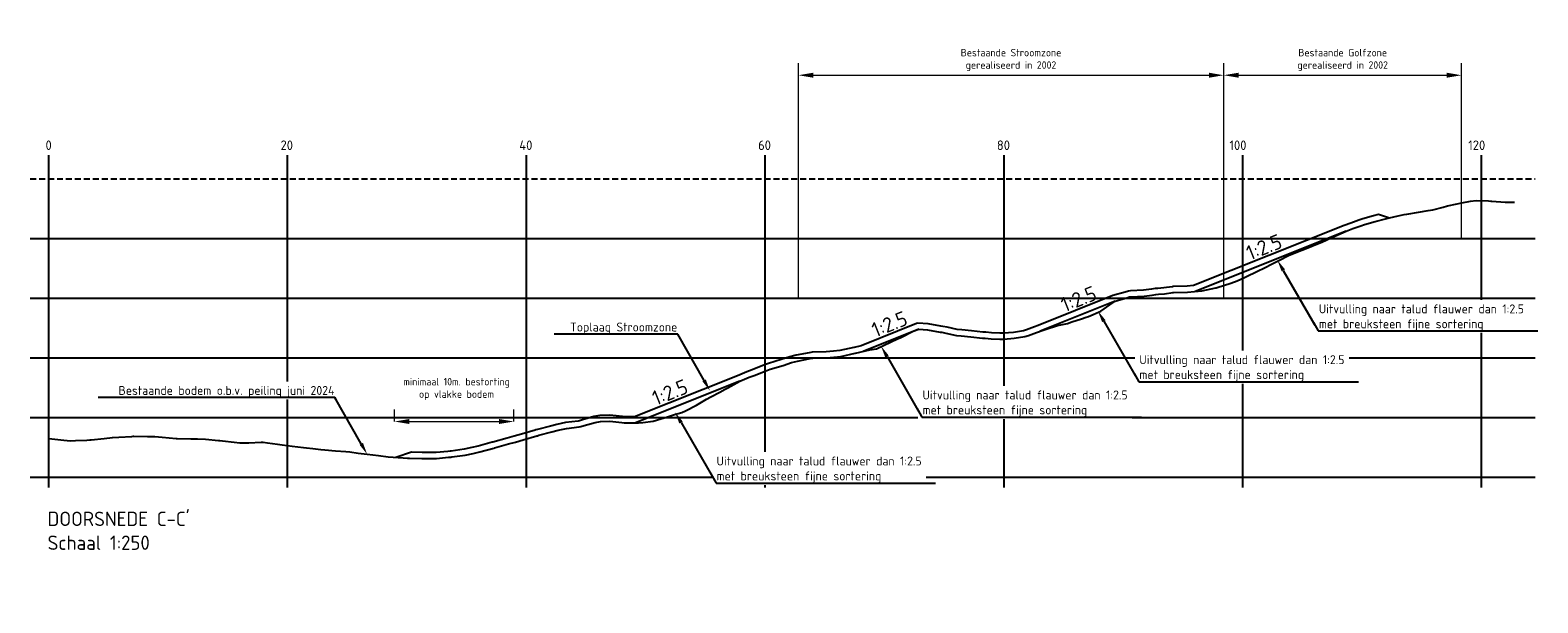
# Model space of a CAD drawing. Header units: metres. Extents: x 52809 to 58512, y 375258 to 377043.
# Tile 8 of 10: x 55645 to 55771, y 376895 to 376943. Entities that reach past the tile are written whole.
import ezdxf
from ezdxf import colors
from ezdxf.entities.mleader import LeaderData, LeaderLine
from ezdxf.math import Vec2, Vec3

# ---------------------------------------------------------------- set-up
doc = ezdxf.new("R2010")
doc.units = ezdxf.units.M
doc.linetypes.add('ACAD_ISO08W100', pattern=[36, 24, -3, 6, -3])
doc.linetypes.add('DASHED2', pattern=[0.375, 0.25, -0.125])
doc.layers.get('DEFPOINTS').update_dxf_attribs({"color": 30})
for name, color, linetype in [('B-WA-OB-NAP-G', 160, 'DASHED2'), ('N-WA-OB-ONTWERP- UITVULLING-G', 140, 'Continuous'), ('NAP', 10, 'ACAD_ISO08W100'), ('text', 7, 'Continuous')]:
    doc.layers.add(name, color=color, linetype=linetype)
for name, color, linetype, lineweight in [('B-WA-OB-ONTWERP-G', 92, 'Continuous', 25), ('N-CO-AM-T25', 7, 'Continuous', 25), ('N-WA-OB-BODEM-G', 252, 'Continuous', 35), ('N-XX-AL-LANGSPROFIEL-T35', 7, 'Continuous', 35)]:
    doc.layers.add(name, color=color, linetype=linetype, lineweight=lineweight)
doc.styles.add('NLCS-ISO', font='NLCS-ISO.ttf')
doc.styles.get("Standard").update_dxf_attribs({"font": 'NLCS-ISO.ttf'})
doc.dimstyles.new('NLCS-T25-PIJL_l3_h1', dxfattribs={"dimtxt": 2.5, "dimasz": 2.5, "dimexe": 2, "dimexo": 2, "dimgap": 0.7, "dimtad": 1, "dimdec": 3, "dimzin": 0, "dimdsep": 46, "dimtxsty": 'NLCS-ISO', "dimcen": 2.5, "dimdle": 2, "dimclrd": 256, "dimclre": 256, "dimclrt": 256, "dimadec": 1, "dimazin": 0, "dimtfac": 1, "dimtdec": 3, "dimtofl": 0, "dimtmove": 1, "dimatfit": 0, "dimfxl": 2, "dimfxlon": 1, "dimtfillclr": 254, "dimtolj": 1, "dimtzin": 0, "dimlwd": 18, "dimlwe": 18, "dimarcsym": 0})

# ---------------------------------------------------------------- blocks, each defined once
blk = doc.blocks.new('*D6')
at = {"linetype": 'Continuous', "lineweight": 18, "transparency": 16777216}
for p, q in [((55709.02, 376920.45), (55709.02, 376940.13)), ((55744.65, 376920.45), (55744.65, 376940.13)), ((55710.27, 376939.13), (55743.4, 376939.13))]:
    blk.add_line(p, q, dxfattribs=at)
at = {"transparency": 16777216}
for points in [[(55710.27, 376939.34), (55710.27, 376938.92), (55709.02, 376939.13)], [(55743.4, 376939.34), (55743.4, 376938.92), (55744.65, 376939.13)]]:
    blk.add_solid(points, dxfattribs=at)
at = {"layer": 'DEFPOINTS', "color": 0, "transparency": 16777216}
for p in [(55744.65, 376939.13), (55709.02, 376910.45), (55744.65, 376910.45)]:
    blk.add_point(p, dxfattribs=at)
at = {"transparency": 16777216, "insert": (55726.83, 376940.41), "char_height": 0.625, "attachment_point": 5, "style": 'NLCS-ISO'}
blk.add_mtext('\\A1;Bestaande Stroomzone \\Pgerealiseerd in 2002', dxfattribs=at)
blk = doc.blocks.new('*D7')
at = {"linetype": 'Continuous', "lineweight": 18, "transparency": 16777216}
for p, q in [((55744.65, 376920.45), (55744.65, 376940.13)), ((55764.56, 376925.45), (55764.56, 376940.13)), ((55745.9, 376939.13), (55763.31, 376939.13))]:
    blk.add_line(p, q, dxfattribs=at)
at = {"transparency": 16777216}
for points in [[(55745.9, 376939.34), (55745.9, 376938.92), (55744.65, 376939.13)], [(55763.31, 376939.34), (55763.31, 376938.92), (55764.56, 376939.13)]]:
    blk.add_solid(points, dxfattribs=at)
at = {"layer": 'DEFPOINTS', "color": 0, "transparency": 16777216}
for p in [(55764.56, 376939.13), (55764.56, 376915.45), (55744.65, 376910.45)]:
    blk.add_point(p, dxfattribs=at)
at = {"transparency": 16777216, "insert": (55754.61, 376940.41), "char_height": 0.625, "attachment_point": 5, "style": 'NLCS-ISO'}
blk.add_mtext('\\A1;Bestaande Golfzone \\Pgerealiseerd in 2002', dxfattribs=at)
blk = doc.blocks.new('*D10')
at = {"linetype": 'Continuous', "lineweight": 18, "transparency": 16777216}
for p, q in [((55675.19, 376910.12), (55675.19, 376911.12)), ((55685.19, 376910.12), (55685.19, 376911.12)), ((55676.44, 376910.12), (55683.94, 376910.12))]:
    blk.add_line(p, q, dxfattribs=at)
at = {"transparency": 16777216}
for points in [[(55676.44, 376910.33), (55676.44, 376909.91), (55675.19, 376910.12)], [(55683.94, 376910.33), (55683.94, 376909.91), (55685.19, 376910.12)]]:
    blk.add_solid(points, dxfattribs=at)
at = {"layer": 'DEFPOINTS', "color": 0, "transparency": 16777216}
for p in [(55685.19, 376910.12), (55675.19, 376906.65), (55685.19, 376906.12)]:
    blk.add_point(p, dxfattribs=at)
at = {"transparency": 16777216, "insert": (55680.39, 376912.84), "char_height": 0.625, "attachment_point": 5, "style": 'NLCS-ISO'}
blk.add_mtext('\\A1;minimaal 10m. bestorting \\Pop vlakke bodem', dxfattribs=at)

msp = doc.modelspace()

# ---------------------------------------------------------------- linework, layer by layer
at = {"layer": 'B-WA-OB-NAP-G', "ltscale": 2}
msp.add_lwpolyline([(55644.6755, 376930.4468), (55770.7433, 376930.4468)], dxfattribs=at)
at = {"layer": 'B-WA-OB-ONTWERP-G', "flags": 128}
msp.add_lwpolyline([(55758.4615, 376927.1696), (55757.6006, 376927.4566), (55757.2012, 376927.3504), (55756.2902, 376927.1007), (55755.9606, 376926.9991), (55755.2924, 376926.7492), (55754.7265, 376926.5432), (55742.1206, 376921.5008), (55741.5767, 376921.453), (55740.4068, 376921.4178), (55740.3614, 376921.4141), (55740.3337, 376921.4108), (55739.6375, 376921.3198), (55739.1384, 376921.2754), (55738.9165, 376921.2519), (55738.5952, 376921.2136), (55737.9307, 376921.1268), (55736.8407, 376921.0654), (55736.6621, 376921.0473), (55736.3816, 376920.954), (55735.3722, 376920.6684), (55729.0934, 376918.1569), (55728.7837, 376918.0486), (55728.1366, 376917.8088), (55727.8775, 376917.7256), (55727.0265, 376917.5913), (55726.2015, 376917.5088), (55725.9031, 376917.521), (55725.1992, 376917.5554), (55724.7098, 376917.5975), (55724.4834, 376917.6132), (55723.5155, 376917.7184), (55722.7019, 376917.8069), (55722.3205, 376917.827), (55721.4803, 376918.0169), (55721.1265, 376918.0848), (55720.9643, 376918.1092), (55719.8957, 376918.294), (55719.0381, 376918.3643), (55718.9215, 376918.3212), (55714.2848, 376916.4665), (55713.6933, 376916.3279), (55713.6711, 376916.3231), (55713.6598, 376916.3203), (55712.4977, 376916.0572), (55711.9554, 376916.0106), (55711.3366, 376915.9575), (55710.1831, 376915.9252), (55710.072, 376915.9115), (55709.9151, 376915.8778), (55708.8417, 376915.6673), (55708.3078, 376915.5449), (55707.5839, 376915.3016), (55706.5189, 376914.9789), (55706.3641, 376914.9303), (55706.0468, 376914.8122), (55705.1402, 376914.4437), (55704.7094, 376914.2935), (55703.9214, 376913.9611), (55695.2967, 376910.5112), (55694.8624, 376910.5169), (55694.462, 376910.5064), (55694.2899, 376910.5331), (55693.2416, 376910.643), (55692.3982, 376910.6268), (55691.8959, 376910.5352), (55690.9391, 376910.2579), (55690.6767, 376910.1819), (55690.5871, 376910.1618), (55689.5094, 376910.036), (55688.7764, 376909.8777), (55688.2529, 376909.7381), (55687.1566, 376909.4458), (55687.0419, 376909.4125), (55686.9854, 376909.3984), (55685.8232, 376909.0567), (55685.2093, 376908.8812), (55684.6231, 376908.7335), (55683.4173, 376908.3897), (55683.4039, 376908.3855), (55683.374, 376908.3777), (55682.2125, 376908.0592), (55681.6763, 376907.9388), (55681.0365, 376907.7987), (55679.9397, 376907.6492), (55679.8588, 376907.6382), (55679.6687, 376907.6217), (55678.674, 376907.5197), (55678.2327, 376907.5109), (55677.5082, 376907.5332), (55676.6113, 376907.5534), (55675.3057, 376907.1182)], dxfattribs=at)
at = {"layer": 'N-WA-OB-BODEM-G', "linetype": 'Continuous', "lineweight": -3, "ltscale": 0.5}
msp.add_lwpolyline([(55646.2433, 376908.7019), (55647.2537, 376908.5869), (55648.0164, 376908.5064), (55648.4634, 376908.5196), (55649.416, 376908.5635), (55649.673, 376908.5814), (55649.7937, 376908.5819), (55650.8827, 376908.69), (55651.5709, 376908.7812), (55652.0923, 376908.8032), (55653.2034, 376908.8779), (55653.302, 376908.8816), (55653.3482, 376908.8872), (55654.5116, 376908.8772), (55655.1255, 376908.8567), (55655.7213, 376908.82), (55656.9027, 376908.7082), (55656.9309, 376908.7051), (55656.9909, 376908.7044), (55658.1406, 376908.6811), (55658.68, 376908.6658), (55659.3502, 376908.6278), (55660.4573, 376908.5377), (55660.5598, 376908.5293), (55660.7784, 376908.5007), (55661.7695, 376908.3866), (55662.2346, 376908.3253), (55662.9791, 376908.3404), (55664.0118, 376908.3954), (55664.1888, 376908.3889), (55664.5659, 376908.3376), (55665.3984, 376908.231), (55665.7891, 376908.1745), (55666.6081, 376908.0608), (55667.5664, 376907.9355), (55667.8177, 376907.9041), (55668.3534, 376907.846), (55669.0274, 376907.7711), (55669.3436, 376907.7438), (55670.237, 376907.6767), (55671.1209, 376907.603), (55671.4467, 376907.5685), (55672.1408, 376907.4778), (55672.6563, 376907.4159), (55672.8982, 376907.3848), (55673.8659, 376907.2661), (55674.6755, 376907.1667), (55675.0756, 376907.1311), (55675.9283, 376907.0834), (55676.2852, 376907.0625), (55676.4527, 376907.0568), (55677.4949, 376907.0334), (55678.23, 376907.0108), (55678.7045, 376907.0202), (55679.7158, 376907.1239), (55679.9142, 376907.1411), (55680.0073, 376907.1538), (55681.1238, 376907.3059), (55681.7845, 376907.4506), (55682.3335, 376907.5739), (55683.5033, 376907.8947), (55683.5431, 376907.9051), (55683.5618, 376907.911), (55684.7528, 376908.2506), (55685.3391, 376908.3983), (55685.9624, 376908.5765), (55687.1164, 376908.9158), (55687.1721, 376908.9297), (55687.2908, 376908.9641), (55688.3817, 376909.255), (55688.8936, 376909.3915), (55689.5913, 376909.5422), (55690.6709, 376909.6682), (55690.801, 376909.6973), (55691.0782, 376909.7777), (55692.0106, 376910.0479), (55692.4482, 376910.1277), (55693.2203, 376910.1425), (55694.2254, 376910.0371), (55694.4299, 376910.0053), (55694.8657, 376910.0168), (55695.6396, 376910.0066), (55696.0027, 376910.0379), (55696.8492, 376910.1535), (55697.78, 376910.4423), (55698.0589, 376910.5257), (55698.6532, 376910.7132), (55699.2685, 376910.8895), (55699.5573, 376911.0247), (55700.4782, 376911.5027), (55701.3345, 376911.9896), (55701.6878, 376912.1845), (55702.4407, 376912.5874), (55702.8975, 376912.8331), (55703.1118, 376912.9537), (55704.1071, 376913.4968), (55704.8891, 376913.8266), (55705.3167, 376913.9757), (55706.2282, 376914.3462), (55706.5264, 376914.4572), (55706.6663, 376914.5011), (55707.736, 376914.8253), (55708.4436, 376915.0631), (55708.9457, 376915.1781), (55710.0156, 376915.388), (55710.1553, 376915.4179), (55710.2209, 376915.4261), (55711.365, 376915.4581), (55711.9981, 376915.5125), (55712.5746, 376915.562), (55713.7754, 376915.8338), (55713.7843, 376915.836), (55713.8031, 376915.8401), (55714.9939, 376916.1192), (55715.5527, 376916.2039), (55716.2036, 376916.504), (55717.33, 376917.0514), (55717.4132, 376917.0829), (55717.5906, 376917.1707), (55718.6229, 376917.6787), (55719.1072, 376917.857), (55719.8325, 376917.7975), (55720.8845, 376917.6156), (55721.0421, 376917.5918), (55721.3781, 376917.5274), (55722.2518, 376917.3299), (55722.6618, 376917.3084), (55723.4614, 376917.2214), (55724.439, 376917.115), (55724.6711, 376917.099), (55725.1656, 376917.0565), (55725.8807, 376917.0215), (55726.2163, 376917.0078), (55727.0904, 376917.0952), (55727.9936, 376917.2378), (55728.3, 376917.3362), (55728.953, 376917.5782), (55729.5097, 376917.7727), (55729.7709, 376917.8705), (55730.7193, 376918.1775), (55731.5481, 376918.3224), (55731.929, 376918.4597), (55732.7405, 376918.7255), (55733.1386, 376918.86), (55733.3254, 376918.9185), (55734.3482, 376919.3655), (55735.1027, 376919.8886), (55735.5579, 376920.2042), (55736.528, 376920.4758), (55736.7675, 376920.5555), (55736.8799, 376920.5668), (55737.9772, 376920.6286), (55738.6572, 376920.7174), (55738.9723, 376920.7551), (55739.1868, 376920.7777), (55739.6921, 376920.8227), (55740.3965, 376920.9147), (55740.4119, 376920.9166), (55740.4345, 376920.9184), (55741.6061, 376920.9537), (55742.2118, 376921.0069), (55742.8158, 376921.0804), (55743.989, 376921.3202), (55744.0254, 376921.3295), (55744.103, 376921.3538), (55745.2351, 376921.702), (55745.7663, 376921.9093), (55746.4447, 376922.2123), (55747.5436, 376922.7393), (55747.6544, 376922.8012), (55747.8904, 376922.9154), (55748.864, 376923.4072), (55749.3208, 376923.6492), (55750.0736, 376924.0143), (55751.0981, 376924.4433), (55751.2833, 376924.5166), (55751.6779, 376924.6763), (55752.4929, 376925.0017), (55752.8754, 376925.1575), (55753.7026, 376925.5272), (55754.6527, 376925.9674), (55754.9122, 376926.079), (55755.4654, 376926.2801), (55756.1219, 376926.5256), (55756.4299, 376926.6205), (55757.3315, 376926.8677), (55758.2072, 376927.1006), (55758.5412, 376927.1913), (55759.2529, 376927.3551), (55759.7508, 376927.4671), (55759.9845, 376927.4965), (55760.9605, 376927.6522), (55761.7617, 376927.7866), (55762.1701, 376927.8551), (55763.0404, 376928.0874), (55763.3798, 376928.1816), (55763.539, 376928.2219), (55764.5894, 376928.4519), (55765.3163, 376928.587), (55765.799, 376928.6468), (55766.8278, 376928.5958), (55767.0087, 376928.5888), (55767.0936, 376928.5826), (55768.2183, 376928.4952), (55768.8708, 376928.4876), (55769.0093, 376928.4915)], dxfattribs=at)
at = {"layer": 'N-WA-OB-ONTWERP- UITVULLING-G', "flags": 128}
for points in [[(55754.9122, 376926.079), (55742.241, 376921.0105)], [(55735.5579, 376920.2042), (55729.2688, 376917.6885)], [(55719.1072, 376917.857), (55714.4355, 376915.9883)], [(55704.1071, 376913.4968), (55695.3898, 376910.0099)]]:
    msp.add_lwpolyline(points, dxfattribs=at)
at = {"layer": 'NAP', "color": 8, "linetype": 'ByBlock'}
for p, q in [((55646.2433, 376904.6033), (55646.2433, 376932.4468)), ((55666.2433, 376904.6033), (55666.2433, 376932.4468)), ((55686.2433, 376904.6033), (55686.2433, 376932.4468)), ((55706.2433, 376904.6033), (55706.2433, 376932.4468)), ((55726.2433, 376904.6033), (55726.2433, 376932.4468)), ((55746.2433, 376904.6033), (55746.2433, 376932.4468)), ((55766.2433, 376904.6033), (55766.2433, 376932.4468))]:
    msp.add_line(p, q, dxfattribs=at)
for points in [[(55644.6755, 376925.4468), (55770.7433, 376925.4468)], [(55644.6755, 376920.4468), (55770.7433, 376920.4468)], [(55644.6755, 376915.4468), (55770.7433, 376915.4468)], [(55644.6755, 376910.4468), (55770.7433, 376910.4468)], [(55644.6755, 376905.4468), (55770.7433, 376905.4468)]]:
    msp.add_lwpolyline(points, dxfattribs=at)

# ---------------------------------------------------------------- texts
at = {"layer": 'N-CO-AM-T25', "insert": (55715.0171, 376918.3036), "char_height": 1.25, "attachment_point": 1, "rotation": 21.801409, "style": 'NLCS-ISO'}
msp.add_mtext_dynamic_manual_height_columns('1:2.5', width=7.117607, gutter_width=1.25, heights=[0], dxfattribs=at)
at = {"layer": 'N-XX-AL-LANGSPROFIEL-T35', "color": 7, "linetype": 'Continuous', "lineweight": 25, "insert": (55646.1332, 376899.367), "char_height": 1.2, "attachment_point": 7, "style": 'NLCS-ISO'}
msp.add_mtext("{\\C256;DOORSNEDE C-C'\\PSchaal 1:250}", dxfattribs=at)
at = {"layer": 'text', "color": 8}
for s, p in [('0', (55645.9626, 376932.8652)), ('20', (55665.6469, 376932.8652)), ('40', (55685.6469, 376932.8652)), ('60', (55705.6469, 376932.8652)), ('80', (55725.6469, 376932.8652)), ('100', (55745.1233, 376932.8652)), ('120', (55765.1233, 376932.8652))]:
    msp.add_text(s, height=0.8, dxfattribs=at).set_placement(p)

# ---------------------------------------------------------------- dimensions: what is measured, and where the dimension line sits
for base, p1, p2, text, picture, middle in [((55744.6527, 376939.1315), (55709.0159, 376910.4468), (55744.6527, 376910.4468), 'Bestaande Stroomzone \\Pgerealiseerd in 2002', '*D6', (55726.8343, 376940.4086)), ((55764.5628, 376939.1315), (55744.6527, 376910.4468), (55764.5628, 376915.4468), 'Bestaande Golfzone \\Pgerealiseerd in 2002', '*D7', (55754.6078, 376940.4086))]:
    dim = msp.add_linear_dim(base=base, p1=p1, p2=p2, text=text, dimstyle='NLCS-T25-PIJL_l3_h1', override={"dimscale": 0.5, "dimtxt": 1.25, "dimasz": 2.5, "dimexe": 2, "dimexo": 20, "dimfxl": 100, "dimtfillclr": 256})
    dim.commit()
    dim.dimension.update_dxf_attribs({"geometry": picture, "text_midpoint": middle})
dim = msp.add_linear_dim(base=(55685.1855, 376910.123), p1=(55675.1855, 376906.648), p2=(55685.1855, 376906.1178), text='minimaal 10m. bestorting \\Pop vlakke bodem', dimstyle='NLCS-T25-PIJL_l3_h1', override={"dimscale": 0.5, "dimtxt": 1.25, "dimexo": 20, "dimfxl": 100, "dimtfillclr": 256})
dim.commit()
dim.dimension.update_dxf_attribs({"geometry": '*D10', "text_midpoint": (55680.3887, 376911.5661), "dimtype": 160})

# ---------------------------------------------------------------- next in the draw order: leaders
ml = msp.add_multileader_mtext('Standard')
ml.set_content('Toplaag Stroomzone ', color=256, style='NLCS-ISO')
ml.set_leader_properties()
ml.build(insert=Vec2(0, 0))
ml.multileader.update_dxf_attribs({"text_left_attachment_type": 5, "text_right_attachment_type": 5, "dogleg_length": 0.36, "arrow_head_size": 1, "scale": 0.1})
ctx = ml.context
ctx.base_point, ctx.scale, ctx.char_height, ctx.arrow_head_size, ctx.landing_gap_size, ctx.plane_origin = Vec3(55689.7215, 376917.4353), 0.1, 0.75, 1, 0.009, Vec3(55685.3198, 376923.3745)
ctx.left_attachment, ctx.right_attachment, ctx.text_align_type = 5, 5, 2
notes = []
notes.append((ctx, [(1, (1, 1, 0), (55698.9255, 376917.4353), (-1, 0), 0.036, [(0, [(55701.6156, 376912.6979)], 0, [])])]))
ctx.mtext.insert, ctx.mtext.alignment, ctx.mtext.flow_direction = Vec3(55698.8805, 376918.4103), 3, 5
ctx.mtext.has_bg_fill, ctx.mtext.bg_color, ctx.mtext.bg_scale_factor, ctx.mtext.bg_transparency, ctx.mtext.use_window_bg_color = 1, -1027028792, 1.5, 0, 1
ml = msp.add_multileader_mtext('Standard')
ml.set_content('Bestaande bodem o.b.v. peiling juni 2024', color=256, style='NLCS-ISO')
ml.set_leader_properties()
ml.build(insert=Vec2(0, 0))
ml.multileader.update_dxf_attribs({"text_left_attachment_type": 5, "text_right_attachment_type": 5, "dogleg_length": 0.36, "arrow_head_size": 1, "scale": 0.1})
ctx = ml.context
ctx.base_point, ctx.scale, ctx.char_height, ctx.arrow_head_size, ctx.landing_gap_size, ctx.plane_origin = Vec3(55651.7791, 376912.1222), 0.1, 0.75, 1, 0.009, Vec3(55656.6023, 376918.0614)
ctx.left_attachment, ctx.right_attachment, ctx.text_align_type = 5, 5, 2
notes.append((ctx, [(1, (1, 1, 0), (55670.2081, 376912.1222), (-1, 0), 0.036, [(0, [(55672.8982, 376907.3848)], 0, [])])]))
ctx.mtext.insert, ctx.mtext.alignment, ctx.mtext.flow_direction = Vec3(55670.1631, 376913.0972), 3, 5
ctx.mtext.has_bg_fill, ctx.mtext.bg_color, ctx.mtext.bg_scale_factor, ctx.mtext.bg_transparency, ctx.mtext.use_window_bg_color = 1, -1027028792, 1.5, 0, 1
ml = msp.add_multileader_mtext('Standard')
ml.set_content('Uitvulling naar talud flauwer dan 1:2.5\\Pmet breuksteen fijne sortering', color=256, style='NLCS-ISO')
ml.set_leader_properties()
ml.build(insert=Vec2(0, 0))
ml.multileader.update_dxf_attribs({"text_left_attachment_type": 5, "text_right_attachment_type": 5, "dogleg_length": 0.36, "arrow_head_size": 1, "scale": 0.1})
ctx = ml.context
ctx.base_point, ctx.scale, ctx.char_height, ctx.arrow_head_size, ctx.landing_gap_size, ctx.plane_origin = Vec3(55702.1578, 376904.9611), 0.1, 0.75, 1, 0.009, Vec3(55697.7561, 376910.9003)
ctx.left_attachment, ctx.right_attachment = 5, 5
notes.append((ctx, [(0, (1, 1, 0), (55702.1218, 376904.9611), (1, 0), 0.036, [(0, [(55698.6921, 376910.9015)], 0, [])])]))
ctx.mtext.insert, ctx.mtext.flow_direction = Vec3(55702.1668, 376907.1861), 5
ctx.mtext.has_bg_fill, ctx.mtext.bg_color, ctx.mtext.bg_scale_factor, ctx.mtext.bg_transparency, ctx.mtext.use_window_bg_color = 1, -1027028792, 1.5, 0, 1
for ctx, leaders in notes:
    for number, flags, end, landing, length, lines in leaders:
        leader = LeaderData()
        leader.index, (leader.has_last_leader_line, leader.has_dogleg_vector, leader.attachment_direction) = number, flags
        leader.last_leader_point, leader.dogleg_vector, leader.dogleg_length = Vec3(end), Vec3(landing), length
        for number, points, colour, breaks in lines:
            line = LeaderLine()
            line.index, line.vertices, line.color, line.breaks = number, Vec3.list(points), colors.encode_raw_color(colour), breaks
            leader.lines.append(line)
        ctx.leaders.append(leader)

# ---------------------------------------------------------------- next in the draw order: texts
at = {"layer": 'N-CO-AM-T25', "insert": (55696.6313, 376912.5892), "char_height": 1.25, "attachment_point": 1, "rotation": 21.801409, "style": 'NLCS-ISO'}
msp.add_mtext_dynamic_manual_height_columns('1:2.5', width=7.117607, gutter_width=1.25, heights=[0], dxfattribs=at)

# ---------------------------------------------------------------- next in the draw order: leaders
ml = msp.add_multileader_mtext('Standard')
ml.set_content('Uitvulling naar talud flauwer dan 1:2.5\\Pmet breuksteen fijne sortering', color=256, style='NLCS-ISO')
ml.set_leader_properties()
ml.build(insert=Vec2(0, 0))
ml.multileader.update_dxf_attribs({"text_left_attachment_type": 5, "text_right_attachment_type": 5, "dogleg_length": 0.36, "arrow_head_size": 1, "scale": 0.1})
ctx = ml.context
ctx.base_point, ctx.scale, ctx.char_height, ctx.arrow_head_size, ctx.landing_gap_size, ctx.plane_origin = Vec3(55719.4098, 376910.4941), 0.1, 0.75, 1, 0.009, Vec3(55715.0081, 376916.4333)
ctx.left_attachment, ctx.right_attachment = 5, 5
notes = []
notes.append((ctx, [(0, (1, 1, 0), (55719.3738, 376910.4941), (1, 0), 0.036, [(0, [(55715.9442, 376916.4345)], 0, [])])]))
ctx.mtext.insert, ctx.mtext.flow_direction = Vec3(55719.4188, 376912.7191), 5
ctx.mtext.has_bg_fill, ctx.mtext.bg_color, ctx.mtext.bg_scale_factor, ctx.mtext.bg_transparency, ctx.mtext.use_window_bg_color = 1, -1027028792, 1.5, 0, 1
for ctx, leaders in notes:
    for number, flags, end, landing, length, lines in leaders:
        leader = LeaderData()
        leader.index, (leader.has_last_leader_line, leader.has_dogleg_vector, leader.attachment_direction) = number, flags
        leader.last_leader_point, leader.dogleg_vector, leader.dogleg_length = Vec3(end), Vec3(landing), length
        for number, points, colour, breaks in lines:
            line = LeaderLine()
            line.index, line.vertices, line.color, line.breaks = number, Vec3.list(points), colors.encode_raw_color(colour), breaks
            leader.lines.append(line)
        ctx.leaders.append(leader)

# ---------------------------------------------------------------- next in the draw order: leaders
ml = msp.add_multileader_mtext('Standard')
ml.set_content('Uitvulling naar talud flauwer dan 1:2.5\\Pmet breuksteen fijne sortering', color=256, style='NLCS-ISO')
ml.set_leader_properties()
ml.build(insert=Vec2(0, 0))
ml.multileader.update_dxf_attribs({"text_left_attachment_type": 5, "text_right_attachment_type": 5, "dogleg_length": 0.36, "arrow_head_size": 1, "scale": 0.1})
ctx = ml.context
ctx.base_point, ctx.scale, ctx.char_height, ctx.arrow_head_size, ctx.landing_gap_size, ctx.plane_origin = Vec3(55737.5709, 376913.4511), 0.1, 0.75, 1, 0.009, Vec3(55733.1691, 376919.3903)
ctx.left_attachment, ctx.right_attachment = 5, 5
notes = []
notes.append((ctx, [(0, (1, 1, 0), (55737.5349, 376913.4511), (1, 0), 0.036, [(0, [(55734.1052, 376919.3914)], 0, [])])]))
ctx.mtext.insert, ctx.mtext.flow_direction = Vec3(55737.5799, 376915.6761), 5
ctx.mtext.has_bg_fill, ctx.mtext.bg_color, ctx.mtext.bg_scale_factor, ctx.mtext.bg_transparency, ctx.mtext.use_window_bg_color = 1, -1027028792, 1.5, 0, 1
for ctx, leaders in notes:
    for number, flags, end, landing, length, lines in leaders:
        leader = LeaderData()
        leader.index, (leader.has_last_leader_line, leader.has_dogleg_vector, leader.attachment_direction) = number, flags
        leader.last_leader_point, leader.dogleg_vector, leader.dogleg_length = Vec3(end), Vec3(landing), length
        for number, points, colour, breaks in lines:
            line = LeaderLine()
            line.index, line.vertices, line.color, line.breaks = number, Vec3.list(points), colors.encode_raw_color(colour), breaks
            leader.lines.append(line)
        ctx.leaders.append(leader)

# ---------------------------------------------------------------- next in the draw order: texts
at = {"layer": 'N-CO-AM-T25', "insert": (55730.8644, 376920.4094), "char_height": 1.25, "attachment_point": 1, "rotation": 21.801409, "style": 'NLCS-ISO'}
msp.add_mtext_dynamic_manual_height_columns('1:2.5', width=7.117607, gutter_width=1.25, heights=[0], dxfattribs=at)

# ---------------------------------------------------------------- next in the draw order: leaders
ml = msp.add_multileader_mtext('Standard')
ml.set_content('Uitvulling naar talud flauwer dan 1:2.5\\Pmet breuksteen fijne sortering', color=256, style='NLCS-ISO')
ml.set_leader_properties()
ml.build(insert=Vec2(0, 0))
ml.multileader.update_dxf_attribs({"text_left_attachment_type": 5, "text_right_attachment_type": 5, "dogleg_length": 0.36, "arrow_head_size": 1, "scale": 0.1})
ctx = ml.context
ctx.base_point, ctx.scale, ctx.char_height, ctx.arrow_head_size, ctx.landing_gap_size, ctx.plane_origin = Vec3(55752.6046, 376917.7051), 0.1, 0.75, 1, 0.009, Vec3(55748.2029, 376923.6443)
ctx.left_attachment, ctx.right_attachment = 5, 5
notes = []
notes.append((ctx, [(0, (1, 1, 0), (55752.5686, 376917.7051), (1, 0), 0.036, [(0, [(55749.1389, 376923.6454)], 0, [])])]))
ctx.mtext.insert, ctx.mtext.flow_direction = Vec3(55752.6136, 376919.9301), 5
ctx.mtext.has_bg_fill, ctx.mtext.bg_color, ctx.mtext.bg_scale_factor, ctx.mtext.bg_transparency, ctx.mtext.use_window_bg_color = 1, -1027028792, 1.5, 0, 1
for ctx, leaders in notes:
    for number, flags, end, landing, length, lines in leaders:
        leader = LeaderData()
        leader.index, (leader.has_last_leader_line, leader.has_dogleg_vector, leader.attachment_direction) = number, flags
        leader.last_leader_point, leader.dogleg_vector, leader.dogleg_length = Vec3(end), Vec3(landing), length
        for number, points, colour, breaks in lines:
            line = LeaderLine()
            line.index, line.vertices, line.color, line.breaks = number, Vec3.list(points), colors.encode_raw_color(colour), breaks
            leader.lines.append(line)
        ctx.leaders.append(leader)

# ---------------------------------------------------------------- next in the draw order: texts
at = {"layer": 'N-CO-AM-T25', "insert": (55746.3889, 376924.7523), "char_height": 1.25, "attachment_point": 1, "rotation": 21.801409, "style": 'NLCS-ISO'}
msp.add_mtext_dynamic_manual_height_columns('1:2.5', width=7.117607, gutter_width=1.25, heights=[0], dxfattribs=at)

doc.saveas('drawing.dxf')
